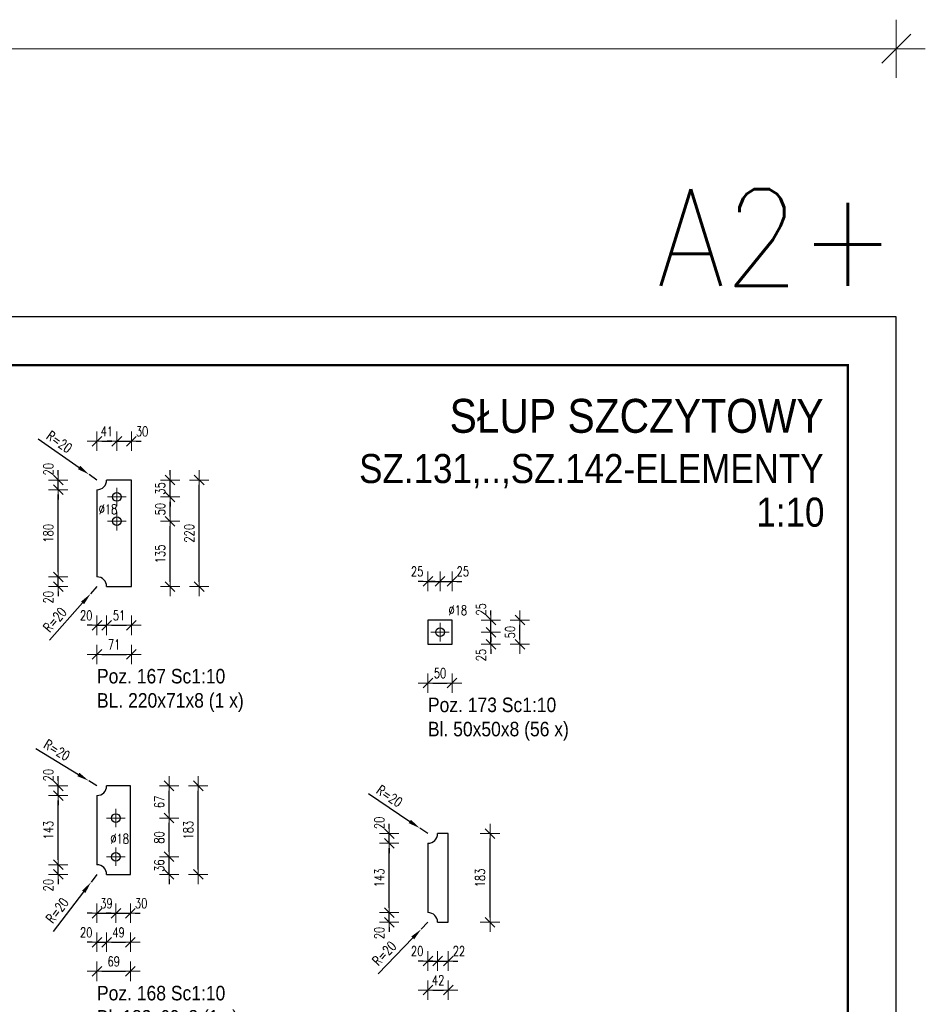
# Model space of a CAD drawing. Header units: millimetres. Extents: x -162 to 500, y 16347 to 16842.
# Tile 14 of 14: x 313 to 500, y 16625 to 16828. Entities that reach past the tile are written whole.
import ezdxf
from ezdxf.enums import TextEntityAlignment as Align

# ---------------------------------------------------------------- set-up
doc = ezdxf.new("R2010")
doc.units = ezdxf.units.MM
doc.header["$LTSCALE"] = 10
doc.linetypes.add('MITTE', pattern=[2, 1.25, -0.25, 0.25, -0.25])
doc.layers.get('Defpoints').update_dxf_attribs({"color": 1})
doc.layers.add('_FORMATKA', color=8, linetype='Continuous', plot=False)
for name, color, linetype, lineweight in [('_RAMKA', 7, 'Continuous', 35), ('PS_DIM', 4, 'Continuous', 13), ('PS_Mid', 5, 'MITTE', 15), ('PS_Plate', 35, 'Continuous', 30), ('PS_SOLID', 7, 'Continuous', 30), ('PS_TEXT', 3, 'Continuous', 18)]:
    doc.layers.add(name, color=color, linetype=linetype, lineweight=lineweight)
doc.styles.add('ARIAL', font='arial.ttf')
doc.styles.add('gil', font='txt', dxfattribs={"width": 0.9})
doc.styles.add('simplex', font='simplex.shx', dxfattribs={"width": 0.75})
doc.dimstyles.new('1_10_PRZ', dxfattribs={"dimtxt": 2, "dimasz": 1, "dimexe": 2, "dimexo": 5, "dimgap": 1, "dimtad": 1, "dimdec": 0, "dimlfac": 10, "dimtxsty": 'simplex', "dimblk": 'dimznak', "dimcen": 2, "dimse1": 1, "dimse2": 1, "dimclrt": 3, "dimadec": 1, "dimazin": 0, "dimtfac": 1, "dimtdec": 0, "dimtix": 1, "dimtmove": 2, "dimatfit": 3, "dimldrblk": 'dim-grot', "dimfxl": 1, "dimarcsym": 0})
doc.dimstyles.new('1_10_PRZ_DS1-LS10', dxfattribs={"dimtxt": 2, "dimasz": 1, "dimexe": 2, "dimexo": 5, "dimgap": 1, "dimtad": 1, "dimdec": 0, "dimlfac": 10, "dimtxsty": 'simplex', "dimblk": 'dimznak', "dimcen": 2, "dimse1": 1, "dimse2": 1, "dimclrt": 3, "dimadec": 1, "dimazin": 0, "dimtfac": 1, "dimtdec": 0, "dimtix": 1, "dimtmove": 2, "dimatfit": 3, "dimldrblk": 'dim-grot', "dimfxl": 1, "dimarcsym": 0})
doc.dimstyles.new('średnice', dxfattribs={"dimtxt": 2, "dimasz": 2.5, "dimexe": 1, "dimexo": 1, "dimgap": 1, "dimtad": 1, "dimdec": 0, "dimlfac": 10, "dimtxsty": 'simplex', "dimcen": 2, "dimclrd": 256, "dimclre": 256, "dimclrt": 3, "dimadec": 1, "dimazin": 0, "dimtfac": 1, "dimtdec": 0, "dimtix": 1, "dimtmove": 1, "dimatfit": 0, "dimfxl": 1, "dimarcsym": 0})

# ---------------------------------------------------------------- blocks, each defined once
blk = doc.blocks.new('*D403')
at = {"layer": 'Defpoints', "color": 0, "transparency": 16777216}
for p in [(328.55, 16710.9), (327.22, 16709.4)]:
    blk.add_point(p, dxfattribs=at)
at = {"layer": 'PS_DIM', "lineweight": -2, "transparency": 16777216}
for p, q in [((328.55, 16710.9), (327.22, 16709.4)), ((318.77, 16699.8), (325.57, 16707.52))]:
    blk.add_line(p, q, dxfattribs=at)
at = {"layer": 'PS_DIM', "transparency": 16777216}
blk.add_solid([(325.26, 16707.8), (325.88, 16707.25), (327.22, 16709.4)], dxfattribs=at)
at = {"layer": 'PS_DIM', "color": 3, "transparency": 16777216, "insert": (319.85, 16704.05), "char_height": 2, "attachment_point": 5, "rotation": 48.6373, "style": 'simplex'}
blk.add_mtext('R=20', dxfattribs=at)
blk = doc.blocks.new('*D404')
at = {"layer": 'Defpoints', "color": 0, "transparency": 16777216}
for p in [(326.91, 16734.05), (328.55, 16732.9)]:
    blk.add_point(p, dxfattribs=at)
at = {"layer": 'PS_DIM', "lineweight": -2, "transparency": 16777216}
for p, q in [((316.43, 16741.38), (324.86, 16735.48)), ((328.55, 16732.9), (326.91, 16734.05))]:
    blk.add_line(p, q, dxfattribs=at)
at = {"layer": 'PS_DIM', "transparency": 16777216}
blk.add_solid([(325.1, 16735.82), (324.62, 16735.14), (326.91, 16734.05)], dxfattribs=at)
at = {"layer": 'PS_DIM', "color": 3, "transparency": 16777216, "insert": (320.77, 16740.78), "char_height": 2, "attachment_point": 5, "rotation": 325.0304, "style": 'simplex'}
blk.add_mtext('R=20', dxfattribs=at)
blk = doc.blocks.new('dimznak')
at = {"color": 0}
for points in [[(0, 2), (0, -2)], [(-2, 0), (2, 0)]]:
    blk.add_lwpolyline(points, dxfattribs=at)
at = {"color": 2}
blk.add_lwpolyline([(1, 1), (-1, -1)], dxfattribs=at)
blk = doc.blocks.new('*D405')
at = {"layer": 'Defpoints', "color": 0, "transparency": 16777216}
for p in [(328.55, 16712.9), (330.55, 16710.9), (330.55, 16702.9)]:
    blk.add_point(p, dxfattribs=at)
at = {"layer": 'PS_DIM', "color": 0, "lineweight": -2, "transparency": 16777216}
for p, q in [((327.55, 16702.9), (326.55, 16702.9)), ((328.55, 16702.9), (330.55, 16702.9)), ((331.55, 16702.9), (332.55, 16702.9))]:
    blk.add_line(p, q, dxfattribs=at)
blk.add_blockref('dimznak', (328.55, 16702.9), dxfattribs=at)
at = {"layer": 'PS_DIM', "color": 0, "lineweight": -2, "transparency": 16777216, "rotation": 180}
blk.add_blockref('dimznak', (330.55, 16702.9), dxfattribs=at)
at = {"layer": 'PS_DIM', "color": 3, "transparency": 16777216, "insert": (326.33, 16704.94), "char_height": 2, "attachment_point": 5, "style": 'simplex'}
blk.add_mtext('20', dxfattribs=at)
blk = doc.blocks.new('dim-grot')
blk.add_hatch(color=256).paths.add_polyline_path([(0, 0), (-2, 0.5), (-2, -0.5)])
blk.add_lwpolyline([(0, 0), (-2, 0.5), (-2, -0.5), (0, 0)])
blk = doc.blocks.new('*D409')
at = {"layer": 'Defpoints', "color": 0, "transparency": 16777216}
for p in [(335.65, 16740.9), (335.65, 16732.9), (332.65, 16724.4)]:
    blk.add_point(p, dxfattribs=at)
at = {"layer": 'PS_DIM', "color": 0, "lineweight": -2, "transparency": 16777216}
for p, q in [((331.65, 16740.9), (330.65, 16740.9)), ((332.65, 16740.9), (335.65, 16740.9)), ((336.65, 16740.9), (337.65, 16740.9))]:
    blk.add_line(p, q, dxfattribs=at)
blk.add_blockref('dimznak', (332.65, 16740.9), dxfattribs=at)
at = {"layer": 'PS_DIM', "color": 0, "lineweight": -2, "transparency": 16777216, "rotation": 180}
blk.add_blockref('dimznak', (335.65, 16740.9), dxfattribs=at)
at = {"layer": 'PS_DIM', "color": 3, "transparency": 16777216, "insert": (337.86, 16742.94), "char_height": 2, "attachment_point": 5, "style": 'simplex'}
blk.add_mtext('30', dxfattribs=at)
blk = doc.blocks.new('*D410')
at = {"layer": 'Defpoints', "color": 0, "transparency": 16777216}
for p in [(320.55, 16712.9), (328.55, 16712.9), (330.55, 16710.9)]:
    blk.add_point(p, dxfattribs=at)
at = {"layer": 'PS_DIM', "color": 0, "lineweight": -2, "transparency": 16777216}
for p, q in [((320.55, 16713.9), (320.55, 16714.9)), ((320.55, 16710.9), (320.55, 16712.9)), ((320.55, 16709.9), (320.55, 16708.9))]:
    blk.add_line(p, q, dxfattribs=at)
for p, rotation in [((320.55, 16712.9), 270), ((320.55, 16710.9), 90)]:
    blk.add_blockref('dimznak', p, dxfattribs=dict(at, rotation=rotation))
at = {"layer": 'PS_DIM', "color": 3, "transparency": 16777216, "insert": (318.51, 16708.69), "char_height": 2, "attachment_point": 5, "rotation": 90, "style": 'simplex'}
blk.add_mtext('20', dxfattribs=at)
blk = doc.blocks.new('*D412')
at = {"layer": 'Defpoints', "color": 0, "transparency": 16777216}
for p in [(320.55, 16732.9), (330.55, 16732.9), (328.55, 16730.9)]:
    blk.add_point(p, dxfattribs=at)
at = {"layer": 'PS_DIM', "color": 0, "lineweight": -2, "transparency": 16777216}
for p, q in [((320.55, 16733.9), (320.55, 16734.9)), ((320.55, 16730.9), (320.55, 16732.9)), ((320.55, 16729.9), (320.55, 16728.9))]:
    blk.add_line(p, q, dxfattribs=at)
for p, rotation in [((320.55, 16732.9), 270), ((320.55, 16730.9), 90)]:
    blk.add_blockref('dimznak', p, dxfattribs=dict(at, rotation=rotation))
at = {"layer": 'PS_DIM', "color": 3, "transparency": 16777216, "insert": (318.51, 16735.12), "char_height": 2, "attachment_point": 5, "rotation": 90, "style": 'simplex'}
blk.add_mtext('20', dxfattribs=at)
blk = doc.blocks.new('*D415')
at = {"layer": 'Defpoints', "color": 0, "transparency": 16777216}
for p in [(335.65, 16732.9), (343.65, 16732.9), (332.65, 16729.4)]:
    blk.add_point(p, dxfattribs=at)
at = {"layer": 'PS_DIM', "color": 0, "lineweight": -2, "transparency": 16777216}
for p, q in [((343.65, 16733.9), (343.65, 16734.9)), ((343.65, 16729.4), (343.65, 16732.9)), ((343.65, 16728.4), (343.65, 16727.4))]:
    blk.add_line(p, q, dxfattribs=at)
for p, rotation in [((343.65, 16732.9), 270), ((343.65, 16729.4), 90)]:
    blk.add_blockref('dimznak', p, dxfattribs=dict(at, rotation=rotation))
at = {"layer": 'PS_DIM', "color": 3, "transparency": 16777216, "insert": (341.61, 16731.15), "char_height": 2, "attachment_point": 5, "rotation": 90, "style": 'simplex'}
blk.add_mtext('35', dxfattribs=at)
blk = doc.blocks.new('*X402')
at = {"layer": 'PS_Mid', "color": 5, "linetype": 'MITTE'}
for p, q in [((0.55, 9.4), (0.55, 5.6)), ((2.45, 7.5), (-1.35, 7.5)), ((0.55, 4.4), (0.55, 0.6)), ((2.45, 2.5), (-1.35, 2.5))]:
    blk.add_line(p, q, dxfattribs=at)
at = {"layer": 'PS_SOLID', "color": 7, "linetype": 'Continuous'}
for p, q in [((0.55, 11), (-1.55, 11)), ((3.55, 11), (0.55, 11)), ((3.55, -11), (3.55, 11)), ((-3.55, 9), (-3.55, -9)), ((-1.55, -11), (3.55, -11))]:
    blk.add_line(p, q, dxfattribs=at)
at = {"layer": 'PS_SOLID', "color": 7}
for centre in [(0.55, 7.5), (0.55, 2.5)]:
    blk.add_circle(centre, 0.9, dxfattribs=at)
at = {"layer": 'PS_SOLID'}
for centre, start, end in [((-3.55, 11), 270, 0), ((-3.55, -11), 360, 90)]:
    blk.add_arc(centre, 2, start, end, dxfattribs=at)
blk = doc.blocks.new('*D418')
at = {"layer": 'Defpoints', "color": 0, "transparency": 16777216}
for p in [(328.55, 16651.46), (327.33, 16649.87)]:
    blk.add_point(p, dxfattribs=at)
at = {"layer": 'PS_DIM', "lineweight": -2, "transparency": 16777216}
for p, q in [((328.55, 16651.46), (327.33, 16649.87)), ((319.57, 16639.71), (325.81, 16647.88))]:
    blk.add_line(p, q, dxfattribs=at)
at = {"layer": 'PS_DIM', "transparency": 16777216}
blk.add_solid([(325.48, 16648.14), (326.14, 16647.63), (327.33, 16649.87)], dxfattribs=at)
at = {"layer": 'PS_DIM', "color": 3, "transparency": 16777216, "insert": (320.34, 16644.02), "char_height": 2, "attachment_point": 5, "rotation": 52.6186, "style": 'simplex'}
blk.add_mtext('R=20', dxfattribs=at)
blk = doc.blocks.new('*D419')
at = {"layer": 'Defpoints', "color": 0, "transparency": 16777216}
for p in [(326.84, 16670.8), (328.55, 16669.76)]:
    blk.add_point(p, dxfattribs=at)
at = {"layer": 'PS_DIM', "lineweight": -2, "transparency": 16777216}
for p, q in [((315.92, 16677.45), (324.7, 16672.1)), ((328.55, 16669.76), (326.84, 16670.8))]:
    blk.add_line(p, q, dxfattribs=at)
at = {"layer": 'PS_DIM', "transparency": 16777216}
blk.add_solid([(324.92, 16672.46), (324.49, 16671.75), (326.84, 16670.8)], dxfattribs=at)
at = {"layer": 'PS_DIM', "color": 3, "transparency": 16777216, "insert": (320.28, 16677.14), "char_height": 2, "attachment_point": 5, "rotation": 328.6397, "style": 'simplex'}
blk.add_mtext('R=20', dxfattribs=at)
blk = doc.blocks.new('*D420')
at = {"layer": 'Defpoints', "color": 0, "transparency": 16777216}
for p in [(332.45, 16655.11), (328.55, 16653.46), (332.45, 16643.46)]:
    blk.add_point(p, dxfattribs=at)
at = {"layer": 'PS_DIM', "color": 0, "lineweight": -2, "transparency": 16777216}
for p, q in [((327.55, 16643.46), (326.55, 16643.46)), ((328.55, 16643.46), (332.45, 16643.46)), ((333.45, 16643.46), (334.45, 16643.46))]:
    blk.add_line(p, q, dxfattribs=at)
blk.add_blockref('dimznak', (328.55, 16643.46), dxfattribs=at)
at = {"layer": 'PS_DIM', "color": 0, "lineweight": -2, "transparency": 16777216, "rotation": 180}
blk.add_blockref('dimznak', (332.45, 16643.46), dxfattribs=at)
at = {"layer": 'PS_DIM', "color": 3, "transparency": 16777216, "insert": (330.5, 16645.5), "char_height": 2, "attachment_point": 5, "style": 'simplex'}
blk.add_mtext('39', dxfattribs=at)
blk = doc.blocks.new('*D421')
at = {"layer": 'Defpoints', "color": 0, "transparency": 16777216}
for p in [(332.45, 16655.11), (335.45, 16651.46), (335.45, 16643.46)]:
    blk.add_point(p, dxfattribs=at)
at = {"layer": 'PS_DIM', "color": 0, "lineweight": -2, "transparency": 16777216}
for p, q in [((331.45, 16643.46), (330.45, 16643.46)), ((332.45, 16643.46), (335.45, 16643.46)), ((336.45, 16643.46), (337.45, 16643.46))]:
    blk.add_line(p, q, dxfattribs=at)
blk.add_blockref('dimznak', (332.45, 16643.46), dxfattribs=at)
at = {"layer": 'PS_DIM', "color": 0, "lineweight": -2, "transparency": 16777216, "rotation": 180}
blk.add_blockref('dimznak', (335.45, 16643.46), dxfattribs=at)
at = {"layer": 'PS_DIM', "color": 3, "transparency": 16777216, "insert": (337.66, 16645.5), "char_height": 2, "attachment_point": 5, "style": 'simplex'}
blk.add_mtext('30', dxfattribs=at)
blk = doc.blocks.new('*D422')
at = {"layer": 'Defpoints', "color": 0, "transparency": 16777216}
for p in [(328.55, 16653.46), (330.55, 16651.46), (330.55, 16637.46)]:
    blk.add_point(p, dxfattribs=at)
at = {"layer": 'PS_DIM', "color": 0, "lineweight": -2, "transparency": 16777216}
for p, q in [((327.55, 16637.46), (326.55, 16637.46)), ((328.55, 16637.46), (330.55, 16637.46)), ((331.55, 16637.46), (332.55, 16637.46))]:
    blk.add_line(p, q, dxfattribs=at)
blk.add_blockref('dimznak', (328.55, 16637.46), dxfattribs=at)
at = {"layer": 'PS_DIM', "color": 0, "lineweight": -2, "transparency": 16777216, "rotation": 180}
blk.add_blockref('dimznak', (330.55, 16637.46), dxfattribs=at)
at = {"layer": 'PS_DIM', "color": 3, "transparency": 16777216, "insert": (326.33, 16639.5), "char_height": 2, "attachment_point": 5, "style": 'simplex'}
blk.add_mtext('20', dxfattribs=at)
blk = doc.blocks.new('*D425')
at = {"layer": 'Defpoints', "color": 0, "transparency": 16777216}
for p in [(320.55, 16653.46), (328.55, 16653.46), (330.55, 16651.46)]:
    blk.add_point(p, dxfattribs=at)
at = {"layer": 'PS_DIM', "color": 0, "lineweight": -2, "transparency": 16777216}
for p, q in [((320.55, 16654.46), (320.55, 16655.46)), ((320.55, 16651.46), (320.55, 16653.46)), ((320.55, 16650.46), (320.55, 16649.46))]:
    blk.add_line(p, q, dxfattribs=at)
for p, rotation in [((320.55, 16653.46), 270), ((320.55, 16651.46), 90)]:
    blk.add_blockref('dimznak', p, dxfattribs=dict(at, rotation=rotation))
at = {"layer": 'PS_DIM', "color": 3, "transparency": 16777216, "insert": (318.51, 16649.25), "char_height": 2, "attachment_point": 5, "rotation": 90, "style": 'simplex'}
blk.add_mtext('20', dxfattribs=at)
blk = doc.blocks.new('*D427')
at = {"layer": 'Defpoints', "color": 0, "transparency": 16777216}
for p in [(320.55, 16669.76), (330.55, 16669.76), (328.55, 16667.76)]:
    blk.add_point(p, dxfattribs=at)
at = {"layer": 'PS_DIM', "color": 0, "lineweight": -2, "transparency": 16777216}
for p, q in [((320.55, 16670.76), (320.55, 16671.76)), ((320.55, 16667.76), (320.55, 16669.76)), ((320.55, 16666.76), (320.55, 16665.76))]:
    blk.add_line(p, q, dxfattribs=at)
for p, rotation in [((320.55, 16669.76), 270), ((320.55, 16667.76), 90)]:
    blk.add_blockref('dimznak', p, dxfattribs=dict(at, rotation=rotation))
at = {"layer": 'PS_DIM', "color": 3, "transparency": 16777216, "insert": (318.51, 16671.97), "char_height": 2, "attachment_point": 5, "rotation": 90, "style": 'simplex'}
blk.add_mtext('20', dxfattribs=at)
blk = doc.blocks.new('*D428')
at = {"layer": 'Defpoints', "color": 0, "transparency": 16777216}
for p in [(332.45, 16655.11), (343.45, 16655.11), (335.45, 16651.46)]:
    blk.add_point(p, dxfattribs=at)
at = {"layer": 'PS_DIM', "color": 0, "lineweight": -2, "transparency": 16777216}
for p, q in [((343.45, 16656.11), (343.45, 16657.11)), ((343.45, 16651.46), (343.45, 16655.11)), ((343.45, 16650.46), (343.45, 16649.46))]:
    blk.add_line(p, q, dxfattribs=at)
for p, rotation in [((343.45, 16655.11), 270), ((343.45, 16651.46), 90)]:
    blk.add_blockref('dimznak', p, dxfattribs=dict(at, rotation=rotation))
at = {"layer": 'PS_DIM', "color": 3, "transparency": 16777216, "insert": (341.41, 16653.28), "char_height": 2, "attachment_point": 5, "rotation": 90, "style": 'simplex'}
blk.add_mtext('36', dxfattribs=at)
blk = doc.blocks.new('*X417')
at = {"layer": 'PS_Mid', "color": 5, "linetype": 'MITTE'}
for p, q in [((0.45, 4.4), (0.45, 0.6)), ((2.35, 2.5), (-1.45, 2.5)), ((0.45, -3.6), (0.45, -7.4)), ((2.35, -5.5), (-1.45, -5.5))]:
    blk.add_line(p, q, dxfattribs=at)
at = {"layer": 'PS_SOLID', "color": 7, "linetype": 'Continuous'}
for p, q in [((0.45, 9.15), (-1.45, 9.15)), ((3.45, 9.15), (0.45, 9.15)), ((3.45, -9.15), (3.45, 9.15)), ((-3.45, 7.15), (-3.45, -7.15)), ((-1.45, -9.15), (3.45, -9.15))]:
    blk.add_line(p, q, dxfattribs=at)
at = {"layer": 'PS_SOLID', "color": 7}
for centre in [(0.45, 2.5), (0.45, -5.5)]:
    blk.add_circle(centre, 0.9, dxfattribs=at)
at = {"layer": 'PS_SOLID'}
for centre, start, end in [((-3.45, 9.15), 270, 0), ((-3.45, -9.15), 0, 90)]:
    blk.add_arc(centre, 2, start, end, dxfattribs=at)
blk = doc.blocks.new('*D481')
at = {"layer": 'Defpoints', "color": 0, "transparency": 16777216}
for p in [(399.39, 16711.98), (396.89, 16703.98), (399.39, 16701.48)]:
    blk.add_point(p, dxfattribs=at)
at = {"layer": 'PS_DIM', "color": 0, "lineweight": -2, "transparency": 16777216}
for p, q in [((395.89, 16711.98), (394.89, 16711.98)), ((396.89, 16711.98), (399.39, 16711.98)), ((400.39, 16711.98), (401.39, 16711.98))]:
    blk.add_line(p, q, dxfattribs=at)
blk.add_blockref('dimznak', (396.89, 16711.98), dxfattribs=at)
at = {"layer": 'PS_DIM', "color": 0, "lineweight": -2, "transparency": 16777216, "rotation": 180}
blk.add_blockref('dimznak', (399.39, 16711.98), dxfattribs=at)
at = {"layer": 'PS_DIM', "color": 3, "transparency": 16777216, "insert": (394.67, 16714.02), "char_height": 2, "attachment_point": 5, "style": 'simplex'}
blk.add_mtext('25', dxfattribs=at)
blk = doc.blocks.new('*D482')
at = {"layer": 'Defpoints', "color": 0, "transparency": 16777216}
for p in [(401.89, 16711.98), (401.89, 16703.98), (399.39, 16701.48)]:
    blk.add_point(p, dxfattribs=at)
at = {"layer": 'PS_DIM', "color": 0, "lineweight": -2, "transparency": 16777216}
for p, q in [((398.39, 16711.98), (397.39, 16711.98)), ((399.39, 16711.98), (401.89, 16711.98)), ((402.89, 16711.98), (403.89, 16711.98))]:
    blk.add_line(p, q, dxfattribs=at)
blk.add_blockref('dimznak', (399.39, 16711.98), dxfattribs=at)
at = {"layer": 'PS_DIM', "color": 0, "lineweight": -2, "transparency": 16777216, "rotation": 180}
blk.add_blockref('dimznak', (401.89, 16711.98), dxfattribs=at)
at = {"layer": 'PS_DIM', "color": 3, "transparency": 16777216, "insert": (404.1, 16714.02), "char_height": 2, "attachment_point": 5, "style": 'simplex'}
blk.add_mtext('25', dxfattribs=at)
blk = doc.blocks.new('*D483')
at = {"layer": 'Defpoints', "color": 0, "transparency": 16777216}
for p in [(399.39, 16701.48), (409.89, 16701.48), (401.89, 16698.98)]:
    blk.add_point(p, dxfattribs=at)
at = {"layer": 'PS_DIM', "color": 0, "lineweight": -2, "transparency": 16777216}
for p, q in [((409.89, 16702.48), (409.89, 16703.48)), ((409.89, 16698.98), (409.89, 16701.48)), ((409.89, 16697.98), (409.89, 16696.98))]:
    blk.add_line(p, q, dxfattribs=at)
for p, rotation in [((409.89, 16701.48), 270), ((409.89, 16698.98), 90)]:
    blk.add_blockref('dimznak', p, dxfattribs=dict(at, rotation=rotation))
at = {"layer": 'PS_DIM', "color": 3, "transparency": 16777216, "insert": (407.85, 16696.76), "char_height": 2, "attachment_point": 5, "rotation": 90, "style": 'simplex'}
blk.add_mtext('25', dxfattribs=at)
blk = doc.blocks.new('*D484')
at = {"layer": 'Defpoints', "color": 0, "transparency": 16777216}
for p in [(401.89, 16703.98), (409.89, 16703.98), (399.39, 16701.48)]:
    blk.add_point(p, dxfattribs=at)
at = {"layer": 'PS_DIM', "color": 0, "lineweight": -2, "transparency": 16777216}
for p, q in [((409.89, 16704.98), (409.89, 16705.98)), ((409.89, 16701.48), (409.89, 16703.98)), ((409.89, 16700.48), (409.89, 16699.48))]:
    blk.add_line(p, q, dxfattribs=at)
for p, rotation in [((409.89, 16703.98), 270), ((409.89, 16701.48), 90)]:
    blk.add_blockref('dimznak', p, dxfattribs=dict(at, rotation=rotation))
at = {"layer": 'PS_DIM', "color": 3, "transparency": 16777216, "insert": (407.85, 16706.19), "char_height": 2, "attachment_point": 5, "rotation": 90, "style": 'simplex'}
blk.add_mtext('25', dxfattribs=at)
blk = doc.blocks.new('*X479')
at = {"layer": 'PS_Mid', "color": 5, "linetype": 'MITTE'}
for p, q in [((0, 1.9), (0, -1.9)), ((1.9, 0), (-1.9, 0))]:
    blk.add_line(p, q, dxfattribs=at)
at = {"layer": 'PS_SOLID', "color": 7, "linetype": 'Continuous'}
for p, q in [((0, 2.5), (-2.5, 2.5)), ((-2.5, 2.5), (-2.5, -2.5)), ((2.5, 2.5), (0, 2.5)), ((2.5, -2.5), (2.5, 2.5)), ((-2.5, -2.5), (2.5, -2.5))]:
    blk.add_line(p, q, dxfattribs=at)
at = {"layer": 'PS_SOLID', "color": 7}
blk.add_circle((0, 0), 0.9, dxfattribs=at)
blk = doc.blocks.new('*D487')
at = {"layer": 'Defpoints', "color": 0, "transparency": 16777216}
for p in [(396.89, 16641.59), (395.5, 16640.15)]:
    blk.add_point(p, dxfattribs=at)
at = {"layer": 'PS_DIM', "lineweight": -2, "transparency": 16777216}
for p, q in [((396.89, 16641.59), (395.5, 16640.15)), ((386.6, 16630.97), (393.76, 16638.36))]:
    blk.add_line(p, q, dxfattribs=at)
at = {"layer": 'PS_DIM', "transparency": 16777216}
blk.add_solid([(393.46, 16638.65), (394.05, 16638.07), (395.5, 16640.15)], dxfattribs=at)
at = {"layer": 'PS_DIM', "color": 3, "transparency": 16777216, "insert": (387.87, 16635.16), "char_height": 2, "attachment_point": 5, "rotation": 45.9087, "style": 'simplex'}
blk.add_mtext('R=20', dxfattribs=at)
blk = doc.blocks.new('*D488')
at = {"layer": 'Defpoints', "color": 0, "transparency": 16777216}
for p in [(395.23, 16661.01), (396.89, 16659.89)]:
    blk.add_point(p, dxfattribs=at)
at = {"layer": 'PS_DIM', "lineweight": -2, "transparency": 16777216}
for p, q in [((384.62, 16668.15), (393.15, 16662.4)), ((396.89, 16659.89), (395.23, 16661.01))]:
    blk.add_line(p, q, dxfattribs=at)
at = {"layer": 'PS_DIM', "transparency": 16777216}
blk.add_solid([(393.39, 16662.75), (392.92, 16662.06), (395.23, 16661.01)], dxfattribs=at)
at = {"layer": 'PS_DIM', "color": 3, "transparency": 16777216, "insert": (388.97, 16667.63), "char_height": 2, "attachment_point": 5, "rotation": 326.0295, "style": 'simplex'}
blk.add_mtext('R=20', dxfattribs=at)
blk = doc.blocks.new('*D489')
at = {"layer": 'Defpoints', "color": 0, "transparency": 16777216}
for p in [(396.89, 16643.59), (398.89, 16641.59), (398.89, 16633.59)]:
    blk.add_point(p, dxfattribs=at)
at = {"layer": 'PS_DIM', "color": 0, "lineweight": -2, "transparency": 16777216}
for p, q in [((395.89, 16633.59), (394.89, 16633.59)), ((396.89, 16633.59), (398.89, 16633.59)), ((399.89, 16633.59), (400.89, 16633.59))]:
    blk.add_line(p, q, dxfattribs=at)
blk.add_blockref('dimznak', (396.89, 16633.59), dxfattribs=at)
at = {"layer": 'PS_DIM', "color": 0, "lineweight": -2, "transparency": 16777216, "rotation": 180}
blk.add_blockref('dimznak', (398.89, 16633.59), dxfattribs=at)
at = {"layer": 'PS_DIM', "color": 3, "transparency": 16777216, "insert": (394.67, 16635.63), "char_height": 2, "attachment_point": 5, "style": 'simplex'}
blk.add_mtext('20', dxfattribs=at)
blk = doc.blocks.new('*D490')
at = {"layer": 'Defpoints', "color": 0, "transparency": 16777216}
for p in [(398.89, 16641.59), (401.09, 16641.59), (401.09, 16633.59)]:
    blk.add_point(p, dxfattribs=at)
at = {"layer": 'PS_DIM', "color": 0, "lineweight": -2, "transparency": 16777216}
for p, q in [((397.89, 16633.59), (396.89, 16633.59)), ((398.89, 16633.59), (401.09, 16633.59)), ((402.09, 16633.59), (403.09, 16633.59))]:
    blk.add_line(p, q, dxfattribs=at)
blk.add_blockref('dimznak', (398.89, 16633.59), dxfattribs=at)
at = {"layer": 'PS_DIM', "color": 0, "lineweight": -2, "transparency": 16777216, "rotation": 180}
blk.add_blockref('dimznak', (401.09, 16633.59), dxfattribs=at)
at = {"layer": 'PS_DIM', "color": 3, "transparency": 16777216, "insert": (403.3, 16635.63), "char_height": 2, "attachment_point": 5, "style": 'simplex'}
blk.add_mtext('22', dxfattribs=at)
blk = doc.blocks.new('*D492')
at = {"layer": 'Defpoints', "color": 0, "transparency": 16777216}
for p in [(388.89, 16643.59), (396.89, 16643.59), (398.89, 16641.59)]:
    blk.add_point(p, dxfattribs=at)
at = {"layer": 'PS_DIM', "color": 0, "lineweight": -2, "transparency": 16777216}
for p, q in [((388.89, 16644.59), (388.89, 16645.59)), ((388.89, 16641.59), (388.89, 16643.59)), ((388.89, 16640.59), (388.89, 16639.59))]:
    blk.add_line(p, q, dxfattribs=at)
for p, rotation in [((388.89, 16643.59), 270), ((388.89, 16641.59), 90)]:
    blk.add_blockref('dimznak', p, dxfattribs=dict(at, rotation=rotation))
at = {"layer": 'PS_DIM', "color": 3, "transparency": 16777216, "insert": (386.85, 16639.37), "char_height": 2, "attachment_point": 5, "rotation": 90, "style": 'simplex'}
blk.add_mtext('20', dxfattribs=at)
blk = doc.blocks.new('*D494')
at = {"layer": 'Defpoints', "color": 0, "transparency": 16777216}
for p in [(388.89, 16659.89), (398.89, 16659.89), (396.89, 16657.89)]:
    blk.add_point(p, dxfattribs=at)
at = {"layer": 'PS_DIM', "color": 0, "lineweight": -2, "transparency": 16777216}
for p, q in [((388.89, 16660.89), (388.89, 16661.89)), ((388.89, 16657.89), (388.89, 16659.89)), ((388.89, 16656.89), (388.89, 16655.89))]:
    blk.add_line(p, q, dxfattribs=at)
for p, rotation in [((388.89, 16659.89), 270), ((388.89, 16657.89), 90)]:
    blk.add_blockref('dimznak', p, dxfattribs=dict(at, rotation=rotation))
at = {"layer": 'PS_DIM', "color": 3, "transparency": 16777216, "insert": (386.85, 16662.1), "char_height": 2, "attachment_point": 5, "rotation": 90, "style": 'simplex'}
blk.add_mtext('20', dxfattribs=at)
blk = doc.blocks.new('*X486')
at = {"layer": 'PS_SOLID', "color": 7, "linetype": 'Continuous'}
for p, q in [((2.1, 9.15), (-0.1, 9.15)), ((2.1, -9.15), (2.1, 9.15)), ((-2.1, 7.15), (-2.1, -7.15)), ((-0.1, -9.15), (2.1, -9.15))]:
    blk.add_line(p, q, dxfattribs=at)
at = {"layer": 'PS_SOLID'}
for centre, start, end in [((-2.1, 9.15), 270, 0), ((-2.1, -9.15), 0, 90)]:
    blk.add_arc(centre, 2, start, end, dxfattribs=at)
blk = doc.blocks.new('*D508')
at = {"color": 252, "lineweight": -2, "transparency": 16777216}
blk.add_line((-647, 475.33), (-3, 475.33), dxfattribs=at)
at = {"layer": 'Defpoints', "color": 0, "transparency": 16777216}
for p in [(0, 475.33), (-650, 420), (0, 420)]:
    blk.add_point(p, dxfattribs=at)
at = {"color": 252, "lineweight": -2, "transparency": 16777216, "xscale": 3, "yscale": 3, "zscale": 3, "rotation": 180}
blk.add_blockref('dimznak', (-650, 475.33), dxfattribs=at)
at = {"color": 252, "lineweight": -2, "transparency": 16777216, "xscale": 3, "yscale": 3, "zscale": 3}
blk.add_blockref('dimznak', (0, 475.33), dxfattribs=at)
at = {"color": 252, "transparency": 16777216, "insert": (-325, 485.83), "char_height": 15, "attachment_point": 5, "style": 'simplex'}
blk.add_mtext('650', dxfattribs=at)
blk = doc.blocks.new('Tytuł rysunku')
at = {"layer": 'PS_TEXT', "style": 'ARIAL', "flags": 4}
for tag, height, p in [('TYTUŁ1', 7, (-61.19, -9.34)), ('TYTUŁ2', 6, (-61.19, -19.72)), ('SKALA', 6, (-61.19, -28.72))]:
    blk.add_attdef(tag, text='', height=height, dxfattribs=at).set_placement(p, align=Align.MIDDLE_CENTER)
blk = doc.blocks.new('*X573')
at = {"color": 3, "style": 'gil', "width": 0.9}
for s, p in [('Poz. 167 Sc1:10', (328.55, 16690.9)), ('BL. 220x71x8 (1 x)', (328.55, 16685.9))]:
    blk.add_text(s, height=3, dxfattribs=at).set_placement(p)
blk = doc.blocks.new('*X574')
at = {"color": 3, "style": 'gil', "width": 0.9}
for s, p in [('Poz. 168 Sc1:10', (328.55, 16625.46)), ('Bl. 183x69x8 (1 x)', (328.55, 16620.46))]:
    blk.add_text(s, height=3, dxfattribs=at).set_placement(p)
blk = doc.blocks.new('*X579')
at = {"color": 3, "style": 'gil', "width": 0.9}
for s, p in [('Poz. 173 Sc1:10', (396.89, 16684.98)), ('Bl. 50x50x8 (56 x)', (396.89, 16679.98))]:
    blk.add_text(s, height=3, dxfattribs=at).set_placement(p)
blk = doc.blocks.new('*U502')
at = {"layer": '_FORMATKA', "lineweight": -3}
blk.add_lwpolyline([(-650, 0), (0, 0), (0, 420), (-650, 420)], close=True, dxfattribs=at)
at = {"layer": '_RAMKA', "lineweight": -3, "const_width": 0.5}
blk.add_lwpolyline([(-620, 10), (-10, 10), (-10, 410), (-620, 410)], close=True, dxfattribs=at)
at = {"layer": '_FORMATKA', "lineweight": -3, "style": 'simplex', "width": 0.9}
blk.add_text('A2+', height=20, dxfattribs=at).set_placement((0, 426.35), align=Align.RIGHT)
dim = blk.add_linear_dim(base=(0, 475.33), p1=(-650, 420), p2=(0, 420), dimstyle='1_10_PRZ', override={"dimscale": 3, "dimtxt": 5, "dimlfac": 1, "dimclrd": 252, "dimclrt": 252})
dim.commit()
dim.dimension.update_dxf_attribs({"geometry": '*D508', "text_midpoint": (-325, 485.83)})

msp = doc.modelspace()

# ---------------------------------------------------------------- block references
ref = msp.add_blockref('Tytuł rysunku', (483.6, 16751.99))
ref.add_attrib('TYTUŁ1', 'SŁUP SZCZYTOWY', dxfattribs={"layer": 'PS_TEXT', "height": 7, "style": 'gil', "width": 0.9}).set_placement((478.6, 16742.65), align=Align.RIGHT)
ref.add_attrib('TYTUŁ2', 'SZ.131,..,SZ.142-ELEMENTY', dxfattribs={"layer": 'PS_TEXT', "height": 6, "style": 'gil', "width": 0.9}).set_placement((478.6, 16732.27), align=Align.RIGHT)
ref.add_attrib('SKALA', '1:10', dxfattribs={"layer": 'PS_TEXT', "height": 6, "style": 'gil', "width": 0.9}).set_placement((478.77, 16723.27), align=Align.RIGHT)
at = {"layer": 'PS_DIM'}
msp.add_blockref('*U502', (493.6, 16346.61), dxfattribs=at)
at = {"layer": 'PS_Plate'}
for name, p in [('*X402', (332.1, 16721.9)), ('*X417', (332, 16660.61)), ('*X486', (398.99, 16650.74))]:
    msp.add_blockref(name, p, dxfattribs=at)
at = {"layer": 'PS_Plate', "color": 35}
msp.add_blockref('*X479', (399.39, 16701.48), dxfattribs=at)
at = {"layer": 'PS_TEXT'}
for name in ['*X573', '*X579', '*X574']:
    msp.add_blockref(name, (0, 0), dxfattribs=at)

# ---------------------------------------------------------------- texts
at = {"layer": 'PS_DIM', "char_height": 2, "attachment_point": 7, "style": 'simplex'}
for insert in [(328.89, 16725.87), (401.13, 16705.01), (331.3, 16657.82)]:
    msp.add_mtext('\\A1;%%c18', dxfattribs=dict(at, insert=insert))

# ---------------------------------------------------------------- dimensions: what is measured, and where the dimension line sits
at = {"layer": 'PS_DIM'}
for center, mpoint, picture, middle in [((328.55, 16732.9), (326.91, 16734.05), '*D404', (320.77, 16740.78)), ((328.55, 16710.9), (327.22, 16709.4), '*D403', (319.85, 16704.05)), ((328.55, 16669.76), (326.84, 16670.8), '*D419', (320.28, 16677.14)), ((396.89, 16659.89), (395.23, 16661.01), '*D488', (388.97, 16667.63)), ((328.55, 16651.46), (327.33, 16649.87), '*D418', (320.34, 16644.02)), ((396.89, 16641.59), (395.5, 16640.15), '*D487', (387.87, 16635.16))]:
    dim = msp.add_radius_dim(center=center, mpoint=mpoint, text='R=20', dimstyle='średnice', dxfattribs=at)
    dim.commit()
    dim.dimension.update_dxf_attribs({"geometry": picture, "text_midpoint": middle})
for base, p1, p2, location, text in [((332.65, 16740.9), (328.55, 16730.9), (332.65, 16724.4), (330.6, 16742.94), '41'), ((335.65, 16696.9), (328.55, 16710.9), (335.65, 16710.9), (332.1, 16698.94), '71'), ((335.65, 16702.9), (330.55, 16710.9), (335.65, 16710.9), (333.1, 16704.94), '51'), ((401.89, 16690.98), (396.89, 16698.98), (401.89, 16698.98), (399.39, 16693.02), '50'), ((335.45, 16631.46), (328.55, 16651.46), (335.45, 16651.46), (332, 16633.5), '69'), ((335.45, 16637.46), (330.55, 16651.46), (335.45, 16651.46), (333, 16639.5), '49'), ((401.09, 16627.59), (396.89, 16641.59), (401.09, 16641.59), (398.99, 16629.63), '42')]:
    msp.add_linear_dim(base=base, p1=p1, p2=p2, location=location, text=text, dimstyle='1_10_PRZ_DS1-LS10', dxfattribs=at).render()
for base, p1, p2, text, picture, middle in [((335.65, 16740.9), (332.65, 16724.4), (335.65, 16732.9), '30', '*D409', (337.86, 16742.94)), ((399.39, 16711.98), (396.89, 16703.98), (399.39, 16701.48), '25', '*D481', (394.67, 16714.02)), ((401.89, 16711.98), (399.39, 16701.48), (401.89, 16703.98), '25', '*D482', (404.1, 16714.02)), ((330.55, 16702.9), (328.55, 16712.9), (330.55, 16710.9), '20', '*D405', (326.33, 16704.94)), ((332.45, 16643.46), (328.55, 16653.46), (332.45, 16655.11), '39', '*D420', (330.5, 16645.5)), ((335.45, 16643.46), (332.45, 16655.11), (335.45, 16651.46), '30', '*D421', (337.66, 16645.5)), ((330.55, 16637.46), (328.55, 16653.46), (330.55, 16651.46), '20', '*D422', (326.33, 16639.5)), ((398.89, 16633.59), (396.89, 16643.59), (398.89, 16641.59), '20', '*D489', (394.67, 16635.63)), ((401.09, 16633.59), (398.89, 16641.59), (401.09, 16641.59), '22', '*D490', (403.3, 16635.63))]:
    dim = msp.add_linear_dim(base=base, p1=p1, p2=p2, text=text, dimstyle='1_10_PRZ_DS1-LS10', dxfattribs=at)
    dim.commit()
    dim.dimension.update_dxf_attribs({"geometry": picture, "text_midpoint": middle, "dimtype": 128})
for base, p1, p2, text, picture, middle in [((320.55, 16732.9), (328.55, 16730.9), (330.55, 16732.9), '20', '*D412', (318.51, 16735.12)), ((343.65, 16732.9), (332.65, 16729.4), (335.65, 16732.9), '35', '*D415', (341.61, 16731.15)), ((320.55, 16712.9), (330.55, 16710.9), (328.55, 16712.9), '20', '*D410', (318.51, 16708.69)), ((409.89, 16703.98), (399.39, 16701.48), (401.89, 16703.98), '25', '*D484', (407.85, 16706.19)), ((409.89, 16701.48), (401.89, 16698.98), (399.39, 16701.48), '25', '*D483', (407.85, 16696.76)), ((320.55, 16669.76), (328.55, 16667.76), (330.55, 16669.76), '20', '*D427', (318.51, 16671.97)), ((388.89, 16659.89), (396.89, 16657.89), (398.89, 16659.89), '20', '*D494', (386.85, 16662.1)), ((343.45, 16655.11), (335.45, 16651.46), (332.45, 16655.11), '36', '*D428', (341.41, 16653.28)), ((320.55, 16653.46), (330.55, 16651.46), (328.55, 16653.46), '20', '*D425', (318.51, 16649.25)), ((388.89, 16643.59), (398.89, 16641.59), (396.89, 16643.59), '20', '*D492', (386.85, 16639.37))]:
    dim = msp.add_linear_dim(base=base, p1=p1, p2=p2, angle=90, text=text, dimstyle='1_10_PRZ_DS1-LS10', dxfattribs=at)
    dim.commit()
    dim.dimension.update_dxf_attribs({"geometry": picture, "text_midpoint": middle, "dimtype": 128})
for base, p1, p2, location, text in [((349.65, 16732.9), (335.65, 16710.9), (335.65, 16732.9), (347.61, 16721.9), '220'), ((320.55, 16730.9), (328.55, 16712.9), (328.55, 16730.9), (318.51, 16721.9), '180'), ((343.65, 16729.4), (332.65, 16724.4), (332.65, 16729.4), (341.61, 16726.9), '50'), ((343.65, 16724.4), (335.65, 16710.9), (332.65, 16724.4), (341.61, 16717.65), '135'), ((415.89, 16703.98), (401.89, 16698.98), (401.89, 16703.98), (413.85, 16701.48), '50'), ((320.55, 16667.76), (328.55, 16653.46), (328.55, 16667.76), (318.51, 16660.61), '143'), ((343.45, 16669.76), (332.45, 16663.11), (335.45, 16669.76), (341.41, 16666.43), '67'), ((349.45, 16669.76), (335.45, 16651.46), (335.45, 16669.76), (347.41, 16660.61), '183'), ((343.45, 16663.11), (332.45, 16655.11), (332.45, 16663.11), (341.41, 16659.11), '80'), ((409.71, 16659.89), (401.09, 16641.59), (401.09, 16659.89), (407.67, 16650.74), '183'), ((388.89, 16657.89), (396.89, 16643.59), (396.89, 16657.89), (386.85, 16650.74), '143')]:
    msp.add_linear_dim(base=base, p1=p1, p2=p2, angle=90, location=location, text=text, dimstyle='1_10_PRZ_DS1-LS10', dxfattribs=at).render()

doc.saveas('drawing.dxf')
